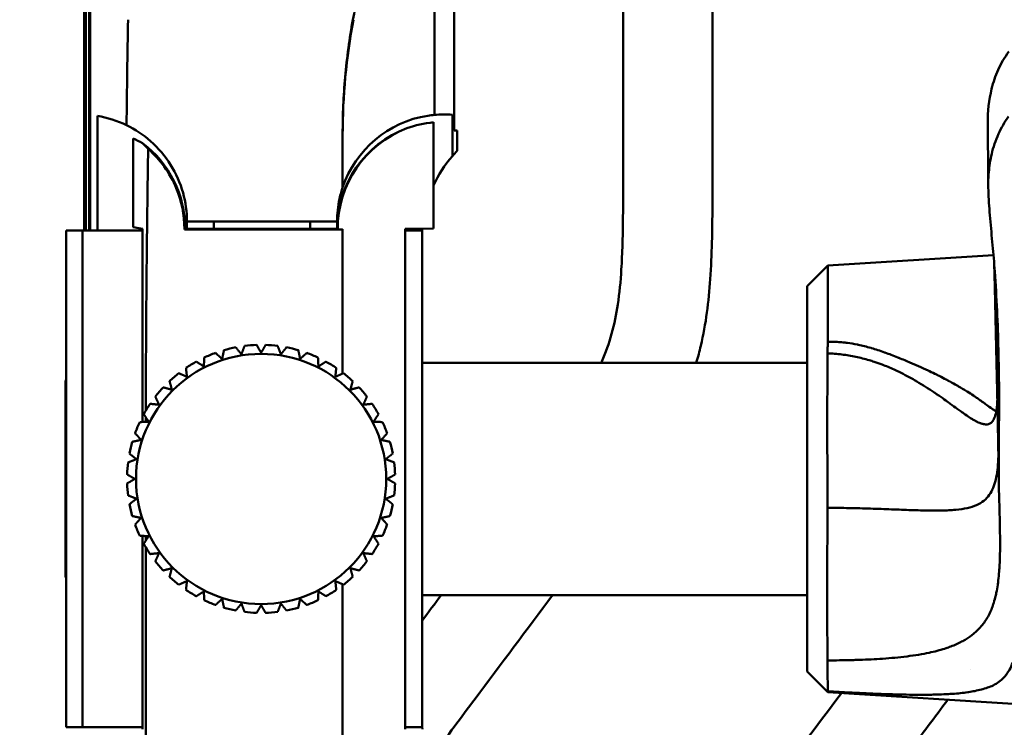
# Model space of a CAD drawing. Header units: millimetres. Extents: x 0 to 4686, y -120 to 1682.
# Tile 55 of 213: x 219 to 274, y 1053 to 1092. Entities that reach past the tile are written whole.
import ezdxf

# ---------------------------------------------------------------- set-up
doc = ezdxf.new("R2010")
doc.units = ezdxf.units.MM
doc.header["$LTSCALE"] = 2
doc.layers.add('Bemaßung (ISO)', color=7, linetype='Continuous', lineweight=25)
doc.layers.add('Sichtbar (ISO)', color=7, linetype='Continuous', lineweight=50)
doc.styles.add('Notiztext (DIN)', font='isocpeur.ttf')
doc.dimstyles.new('Standard (DIN)', dxfattribs={"dimscale": 2, "dimtxt": 3.5, "dimasz": 2.5, "dimexe": 2, "dimexo": 0.5, "dimgap": 0.5, "dimtad": 1, "dimrnd": 1e-08, "dimtxsty": 'Notiztext (DIN)', "dimcen": 0.09, "dimdle": 10, "dimclrd": 256, "dimclre": 256, "dimclrt": 256, "dimadec": 0, "dimazin": 0, "dimtfac": 1, "dimtmove": 0, "dimatfit": 3, "dimfxl": 1, "dimtolj": 1, "dimtzin": 0, "dimlwd": -1, "dimlwe": -1, "dimarcsym": 0})

# ---------------------------------------------------------------- blocks, each defined once
blk = doc.blocks.new('*D23')
at = {"layer": 'Bemaßung (ISO)', "transparency": 16777216}
for p, q in [((224.671, 1471.647), (194.507, 1471.647)), ((198.507, 1466.647), (198.507, 1006.647)), ((228.271, 1001.647), (194.507, 1001.647))]:
    blk.add_line(p, q, dxfattribs=at)
for points in [[(197.673, 1466.647), (199.34, 1466.647), (198.507, 1471.647)], [(197.673, 1006.647), (199.34, 1006.647), (198.507, 1001.647)]]:
    blk.add_solid(points, dxfattribs=at)
at = {"layer": 'Defpoints', "color": 0, "transparency": 16777216}
for p in [(225.671, 1471.647), (198.507, 1001.647), (229.271, 1001.647)]:
    blk.add_point(p, dxfattribs=at)
at = {"layer": 'Bemaßung (ISO)', "transparency": 16777216, "insert": (190.507, 1229.647), "char_height": 7, "attachment_point": 1, "rotation": 90, "style": 'Notiztext (DIN)'}
blk.add_mtext('\\A1;470', dxfattribs=at)
blk = doc.blocks.new('*D24')
at = {"layer": 'Bemaßung (ISO)', "transparency": 16777216}
for p, q in [((224.189, 1486.647), (183.911, 1486.647)), ((187.911, 1481.647), (187.911, 991.647)), ((224.189, 986.647), (183.911, 986.647))]:
    blk.add_line(p, q, dxfattribs=at)
for points in [[(187.077, 1481.647), (188.744, 1481.647), (187.911, 1486.647)], [(187.077, 991.647), (188.744, 991.647), (187.911, 986.647)]]:
    blk.add_solid(points, dxfattribs=at)
at = {"layer": 'Defpoints', "color": 0, "transparency": 16777216}
for p in [(225.189, 1486.647), (187.911, 986.647), (225.189, 986.647)]:
    blk.add_point(p, dxfattribs=at)
at = {"layer": 'Bemaßung (ISO)', "transparency": 16777216, "insert": (179.911, 1229.997), "char_height": 7, "attachment_point": 1, "rotation": 90, "style": 'Notiztext (DIN)'}
blk.add_mtext('\\A1;500', dxfattribs=at)
blk = doc.blocks.new('*D25')
at = {"layer": 'Bemaßung (ISO)', "transparency": 16777216}
for p, q in [((224.189, 1486.647), (159.599, 1486.647)), ((163.599, 987.647), (163.599, 1481.647)), ((239.171, 982.647), (159.599, 982.647))]:
    blk.add_line(p, q, dxfattribs=at)
for points in [[(162.766, 1481.647), (164.432, 1481.647), (163.599, 1486.647)], [(162.766, 987.647), (164.432, 987.647), (163.599, 982.647)]]:
    blk.add_solid(points, dxfattribs=at)
at = {"layer": 'Defpoints', "color": 0, "transparency": 16777216}
for p in [(163.599, 1486.647), (225.189, 1486.647), (240.171, 982.647)]:
    blk.add_point(p, dxfattribs=at)
at = {"layer": 'Bemaßung (ISO)', "transparency": 16777216, "insert": (155.599, 1227.647), "char_height": 7, "attachment_point": 1, "rotation": 90, "style": 'Notiztext (DIN)'}
blk.add_mtext('\\A1;504', dxfattribs=at)

msp = doc.modelspace()

# ---------------------------------------------------------------- linework, layer by layer
at = {"layer": 'Sichtbar (ISO)'}
for p, q in [((223.1112, 1392.7471), (223.1112, 1080.5471)), ((222.7713, 1236.5471), (222.7713, 1080.5471)), ((222.7713, 1236.5471), (222.7713, 1080.5471)), ((222.8586, 1236.4598), (222.8586, 1080.5471)), ((223.0587, 1236.2597), (223.0587, 1080.5471)), ((257.9212, 1083.8982), (257.9212, 1121.1369)), ((252.9212, 1116.0177), (252.9212, 1083.8982)), ((242.3619, 1087.021), (242.3619, 1103.9628)), ((243.4618, 1104.0978), (243.4618, 1086.1471)), ((223.5128, 1086.9646), (223.5128, 1080.5471)), ((243.3701, 1087.0303), (243.3701, 1084.7185)), ((242.31, 1080.6597), (242.31, 1086.6032)), ((225.5065, 1085.6911), (225.5065, 1080.7344)), ((237.2304, 1085.9579), (237.2304, 1082.9483)), ((243.632, 1086.1471), (243.4618, 1086.1471)), ((243.632, 1086.1471), (243.632, 1085.0057)), ((226.0358, 1080.6462), (225.5065, 1080.7344)), ((236.9213, 1081.0471), (228.5213, 1081.0471)), ((228.5213, 1081.0471), (228.5213, 1080.6462)), ((230.0213, 1081.0471), (230.0213, 1080.6462)), ((235.4213, 1080.6462), (235.4213, 1081.0471)), ((236.9213, 1080.6462), (236.9213, 1081.0471)), ((221.7713, 1080.5471), (222.0713, 1080.5471)), ((221.7713, 1052.7471), (221.7713, 1080.5471)), ((222.6713, 1080.5471), (222.0713, 1080.5471)), ((222.6713, 1080.5471), (226.0358, 1080.5471)), ((222.6713, 1080.5471), (222.6713, 1052.7471)), ((226.0358, 1069.8356), (226.0358, 1080.6462)), ((228.4213, 1080.6471), (228.4204, 1080.6462)), ((228.4204, 1080.6462), (231.6713, 1080.6462)), ((231.68, 1080.6471), (231.6713, 1080.6462)), ((233.6625, 1080.6471), (231.68, 1080.6471)), ((233.6625, 1080.6471), (233.6713, 1080.6462)), ((233.6713, 1080.6462), (236.9221, 1080.6462)), ((236.9213, 1080.6471), (236.9221, 1080.6462)), ((236.9542, 1080.6142), (237.2304, 1080.6166)), ((237.2304, 1080.6166), (237.2304, 1080.6101)), ((242.31, 1080.6597), (240.7206, 1080.6462)), ((240.7206, 1080.6462), (240.7206, 1052.648)), ((240.7206, 1080.5471), (240.7313, 1080.5471)), ((241.6713, 1080.5471), (240.7313, 1080.5471)), ((240.7313, 1080.5471), (240.7313, 1052.7471)), ((241.6713, 1052.7471), (241.6713, 1080.5471)), ((264.3737, 1078.5819), (273.642, 1079.1608)), ((263.2193, 1077.4274), (264.3737, 1078.5819)), ((264.3737, 1074.3183), (264.3737, 1078.5819)), ((237.2304, 1072.5426), (237.2304, 1078.3471)), ((263.2193, 1055.8668), (263.2193, 1077.4274)), ((263.2193, 1073.1471), (241.6713, 1073.1471)), ((266.2214, 1073.4163), (266.2214, 1073.4164)), ((221.7214, 1072.1471), (221.7713, 1072.197)), ((221.7214, 1061.1471), (221.7214, 1072.1471)), ((226.0358, 1052.648), (226.0358, 1063.4586)), ((226.214, 1063.1878), (226.214, 1063.4493)), ((226.214, 1054.9471), (226.214, 1062.8321)), ((221.7214, 1061.1471), (221.7713, 1061.0973)), ((237.2304, 1060.7516), (237.2304, 1054.9471)), ((263.2193, 1060.1471), (241.6713, 1060.1471)), ((272.3432, 1055.9749), (272.3426, 1055.9741)), ((263.2193, 1055.8668), (264.3737, 1054.7124)), ((226.214, 1048.0374), (226.214, 1054.9471)), ((237.2304, 1050.8446), (237.2304, 1054.9471)), ((264.3737, 1054.7124), (264.3737, 1054.7655)), ((264.3737, 1054.7124), (281.4618, 1053.6449)), ((271.3311, 1054.6198), (271.3308, 1054.6194)), ((222.0713, 1052.7471), (221.7713, 1052.7471)), ((222.6713, 1052.7471), (222.0713, 1052.7471)), ((222.6713, 1052.7471), (226.0358, 1052.7471)), ((240.7206, 1052.7471), (240.7313, 1052.7471)), ((240.7313, 1052.7471), (241.6713, 1052.7471))]:
    msp.add_line(p, q, dxfattribs=at)
msp.add_circle((232.6713, 1066.6471), 7, dxfattribs=at)
for centre, radius, start, end in [((222.5213, 1081.0471), 6, 64.09716, 80.48737), ((242.9213, 1081.0471), 6, 98.89784, 161.52634), ((242.9213, 1080.6471), 6, 110.46658, 180), ((222.4213, 1080.6471), 6, 0, 53.01855), ((248.6712, 1080.1471), 7, 139.22738, 155.3335), ((248.6712, 1080.1471), 7, 175.84351, 179.89756), ((232.6713, 1066.6471), 7.5, 91.91021, 97.08979), ((232.6713, 1066.6471), 7.5, 82.91021, 88.08979), ((232.6713, 1066.6471), 7.5, 109.91021, 115.08979), ((232.6713, 1066.6471), 7.5, 100.91021, 106.08979), ((232.6713, 1066.6471), 7.5, 73.91021, 79.08979), ((232.6713, 1066.6471), 7.5, 64.91021, 70.08979), ((232.6713, 1066.6471), 7.5, 118.91021, 124.08979), ((232.6713, 1066.6471), 7.5, 55.91021, 61.08979), ((232.6713, 1066.6471), 7.5, 127.91021, 133.08979), ((232.6713, 1066.6471), 7.5, 46.91021, 52.08979), ((232.6713, 1066.6471), 7.5, 136.91021, 142.08979), ((232.6713, 1066.6471), 7.5, 37.91021, 43.08979), ((232.6713, 1066.6471), 7.5, 145.91021, 151.08979), ((232.6713, 1066.6471), 7.5, 28.91021, 34.08979), ((232.6713, 1066.6471), 7.5, 154.91021, 160.08979), ((232.6713, 1066.6471), 7.5, 19.91021, 25.08979), ((232.6713, 1066.6471), 7.5, 163.91021, 169.08979), ((232.6713, 1066.6471), 7.5, 10.91021, 16.08979), ((232.6713, 1066.6471), 7.5, 172.91021, 178.08979), ((232.6713, 1066.6471), 7.5, 1.91021, 7.08979), ((232.6713, 1066.6471), 7.5, 181.91021, 187.08979), ((232.6713, 1066.6471), 7.5, 352.91021, 358.08979), ((232.6713, 1066.6471), 7.5, 190.91021, 196.08979), ((232.6713, 1066.6471), 7.5, 343.91021, 349.08979), ((232.6713, 1066.6471), 7.5, 199.91021, 205.08979), ((232.6713, 1066.6471), 7.5, 334.91021, 340.08979), ((232.6713, 1066.6471), 7.5, 208.91021, 214.08979), ((232.6713, 1066.6471), 7.5, 325.91021, 331.08979), ((232.6713, 1066.6471), 7.5, 217.91021, 223.08979), ((232.6713, 1066.6471), 7.5, 316.91021, 322.08979), ((232.6713, 1066.6471), 7.5, 226.91021, 232.08979), ((232.6713, 1066.6471), 7.5, 307.91021, 313.08979), ((232.6713, 1066.6471), 7.5, 235.91021, 241.08979), ((232.6713, 1066.6471), 7.5, 298.91021, 304.08979), ((232.6713, 1066.6471), 7.5, 244.91021, 250.08979), ((232.6713, 1066.6471), 7.5, 289.91021, 295.08979), ((232.6713, 1066.6471), 7.5, 253.91021, 259.08979), ((232.6713, 1066.6471), 7.5, 280.91021, 286.08979), ((232.6713, 1066.6471), 7.5, 262.91021, 268.08979), ((232.6713, 1066.6471), 7.5, 271.91021, 277.08979), ((248.6712, 1053.1471), 7, 180.10244, 184.15649)]:
    msp.add_arc(centre, radius, start, end, dxfattribs=at)
for centre, major_axis, ratio, start_param, end_param in [((226.9359, 1068.1303), (0.0362, 57.6463), 0.0330233, 1.1372695, 1.2475183), ((272.2304, 1084.628), (24.7381, -25.6687), 0.9645752, 3.7413875, 3.9274185), ((242.9213, 1081.0471), (4.2426, 4.2426), 0.9999998, 0.8787652, 0.9405473), ((242.9211, 1081.0646), (5.9909, 0.0654), 0.9985358, 1.4848822, 1.6533719), ((242.9724, 1080.6471), (6.0183, 0), 0.9999639, 1.9359585, 3.1470582), ((242.8704, 1080.6471), (5.9826, 0), 0.9999639, 1.6646084, 1.9200288), ((223.3459, 1080.6471), (5.553, 0), 0.9860383, 1.0661854, 1.1711542), ((221.2907, 1080.6471), (6.7893, 0), 0.9860383, 0.7298391, 0.7979974), ((248.6714, 1080.1471), (-7.0003, 0), 0.9999629, 5.5160429, 5.5715688), ((237.2317, 1071.1428), (0.0001, -61.4098), 0.0000201, 4.5576056, 4.5948036), ((229.1017, 1068.7074), (0.064, 58.0001), 0.0497745, 1.4038743, 1.5404772), ((229.1017, 1068.7074), (0.064, 58.0001), 0.0497745, 1.5468092, 1.5512346)]:
    msp.add_ellipse(centre, major_axis=major_axis, ratio=ratio, start_param=start_param, end_param=end_param, dxfattribs=at)
for points, knots in [([(247.4902, 1111.108), (244.9569, 1108.529), (242.8564, 1105.5966), (239.6166, 1099.3043), (238.4487, 1095.9052), (237.8047, 1092.3468)], [-2.2977876, -2.2977876, -2.2977876, -2.2977876, -1.144707, -1.144707, -0.0000029, -0.0000029, -0.0000029, -0.0000029]), ([(237.2304, 1085.9579), (237.2304, 1087.0263), (237.2784, 1088.0878), (237.4687, 1090.2209), (237.6137, 1091.291), (237.8047, 1092.3468)], [-0.6699583, -0.6699583, -0.6699583, -0.6699583, -0.33965772, -0.33965772, -0.00000414, -0.00000414, -0.00000414, -0.00000414]), ([(273.3212, 1086.5642), (273.3204, 1087.2025), (273.3812, 1087.8483), (273.6273, 1088.8385), (273.7472, 1089.1931), (274.0625, 1089.89), (274.2573, 1090.2294), (274.4944, 1090.5597)], [-0.63753395, -0.63753395, -0.63753395, -0.63753395, -0.33884683, -0.33884683, -0.1697119, -0.1697119, -0.00005897, -0.00005897, -0.00005897, -0.00005897]), ([(273.5403, 1084.8333), (273.6295, 1085.2098), (273.7537, 1085.5845), (274.072, 1086.2866), (274.2583, 1086.6135), (274.4838, 1086.9291)], [-0.34067558, -0.34067558, -0.34067558, -0.34067558, -0.1625616, -0.1625616, -0.00000269, -0.00000269, -0.00000269, -0.00000269]), ([(228.5213, 1081.0471), (228.5213, 1081.593), (228.4468, 1082.1336), (228.1469, 1083.2119), (227.9128, 1083.7419), (227.3009, 1084.7201), (226.9241, 1085.1642), (226.0847, 1085.9044), (225.6319, 1086.2066), (225.1423, 1086.4443)], [0.00000164, 0.00000164, 0.00000164, 0.00000164, 0.1675276, 0.1675276, 0.34674977, 0.34674977, 0.5274599, 0.5274599, 0.69573385, 0.69573385, 0.69573385, 0.69573385]), ([(273.3483, 1083.0825), (273.3482, 1083.6163), (273.3441, 1084.1568), (273.3319, 1085.281), (273.322, 1085.8784), (273.3211, 1086.5643)], [0, 0, 0, 0, 0.2352155, 0.2352155, 0.4728011, 0.4728011, 0.4728011, 0.4728011]), ([(226.2655, 1078.3471), (226.2763, 1079.4886), (226.2888, 1080.6241), (226.3172, 1082.8799), (226.3331, 1083.9999), (226.3506, 1085.1107)], [0.00000195, 0.00000195, 0.00000195, 0.00000195, 0.34802758, 0.34802758, 0.69605336, 0.69605336, 0.69605336, 0.69605336]), ([(228.3794, 1080.6054), (228.3794, 1080.616), (228.3794, 1080.6265), (228.3793, 1081.4234), (228.2235, 1082.1963), (227.7481, 1083.3434), (227.5206, 1083.7498), (226.9875, 1084.486), (226.6862, 1084.8166), (226.3506, 1085.1107)], [0.000001, 0.000001, 0.000001, 0.000001, 0.00324794, 0.00324794, 0.24421276, 0.24421276, 0.38852886, 0.38852886, 0.52735837, 0.52735837, 0.52735837, 0.52735837]), ([(273.3587, 1082.6373), (273.341, 1083.0279), (273.345, 1083.4185), (273.4075, 1084.1505), (273.4597, 1084.4935), (273.5403, 1084.8333)], [0.000001, 0.000001, 0.000001, 0.000001, 0.18157915, 0.18157915, 0.34227448, 0.34227448, 0.34227448, 0.34227448]), ([(251.6965, 1073.1471), (251.7057, 1073.168), (251.7149, 1073.189), (251.724, 1073.21), (251.943, 1073.7136), (252.1309, 1074.2311), (252.279, 1074.7595), (252.4311, 1075.3019), (252.5413, 1075.8558), (252.6245, 1076.4132), (252.721, 1077.0593), (252.7813, 1077.7101), (252.8217, 1078.362), (252.8511, 1078.8343), (252.87, 1079.3073), (252.8839, 1079.7803), (252.924, 1081.1525), (252.9212, 1082.5255), (252.9212, 1083.8982)], [0.76947064, 0.76947064, 0.76947064, 0.76947064, 0.77092146, 0.77092146, 0.77092146, 0.80573587, 0.80573587, 0.80573587, 0.84147135, 0.84147135, 0.84147135, 0.88290212, 0.88290212, 0.88290212, 0.91292102, 0.91292102, 0.91292102, 1, 1, 1, 1]), ([(257.9212, 1083.8982), (257.9212, 1082.563), (257.9241, 1081.2273), (257.89, 1079.8928), (257.8725, 1079.2057), (257.8452, 1078.519), (257.7978, 1077.833), (257.7111, 1076.5777), (257.557, 1075.3251), (257.2685, 1074.1002), (257.1932, 1073.7803), (257.1087, 1073.4623), (257.0149, 1073.1471)], [0, 0, 0, 0, 0.07507075, 0.07507075, 0.07507075, 0.11371859, 0.11371859, 0.11371859, 0.18445133, 0.18445133, 0.18445133, 0.20292329, 0.20292329, 0.20292329, 0.20292329]), ([(237.2304, 1082.9483), (237.2012, 1082.8609), (237.174, 1082.7728), (237.1489, 1082.6841), (237.1153, 1082.5658), (237.0854, 1082.4465), (237.0592, 1082.3264), (237.0134, 1082.1163), (236.9789, 1081.9039), (236.9558, 1081.6903), (236.9328, 1081.4767), (236.9213, 1081.2619), (236.9213, 1081.0471)], [0, 0, 0, 0, 0.1427704, 0.1427704, 0.1427704, 0.3333333, 0.3333333, 0.3333333, 0.6666667, 0.6666667, 0.6666667, 1, 1, 1, 1]), ([(273.5906, 1079.7287), (273.5446, 1080.2245), (273.4958, 1080.7268), (273.4142, 1081.6951), (273.3802, 1082.1644), (273.3587, 1082.6373)], [-0.45486211, -0.45486211, -0.45486211, -0.45486211, -0.21982844, -0.21982844, -0.000001, -0.000001, -0.000001, -0.000001]), ([(228.4204, 1080.6462), (228.4158, 1080.6417), (228.4113, 1080.6372), (228.4067, 1080.6326), (228.4022, 1080.6281), (228.3976, 1080.6235), (228.3931, 1080.619), (228.3885, 1080.6144), (228.3839, 1080.6099), (228.3794, 1080.6054)], [0, 0, 0, 0, 0.3333333, 0.3333333, 0.3333333, 0.6666667, 0.6666667, 0.6666667, 1, 1, 1, 1]), ([(228.3794, 1080.6054), (229.8593, 1080.6063), (231.3398, 1080.6071), (234.29, 1080.6087), (235.7602, 1080.6095), (237.2304, 1080.6101)], [0.00000127, 0.00000127, 0.00000127, 0.00000127, 0.44506671, 0.44506671, 0.88678923, 0.88678923, 0.88678923, 0.88678923]), ([(236.9542, 1080.6142), (236.9507, 1080.6178), (236.9471, 1080.6213), (236.9435, 1080.6249), (236.9399, 1080.6284), (236.9364, 1080.632), (236.9328, 1080.6356), (236.9292, 1080.6391), (236.9257, 1080.6427), (236.9221, 1080.6462)], [0, 0, 0, 0, 0.3333333, 0.3333333, 0.3333333, 0.6666667, 0.6666667, 0.6666667, 1, 1, 1, 1]), ([(273.7139, 1078.2575), (273.6965, 1078.5072), (273.6765, 1078.7576), (273.6347, 1079.248), (273.6129, 1079.4879), (273.5906, 1079.7287)], [-0.22931537, -0.22931537, -0.22931537, -0.22931537, -0.11232059, -0.11232059, -0.000001, -0.000001, -0.000001, -0.000001]), ([(273.8072, 1073.1346), (273.7782, 1074.6271), (273.7473, 1076.1451), (273.6988, 1078.0067), (273.6889, 1078.3673), (273.6784, 1078.7278)], [0.00000715, 0.00000715, 0.00000715, 0.00000715, 0.69597247, 0.69597247, 0.86335408, 0.86335408, 0.86335408, 0.86335408]), ([(273.9463, 1069.4836), (273.9616, 1070.9466), (273.9545, 1072.4097), (273.8817, 1075.334), (273.8159, 1076.7956), (273.7139, 1078.2575)], [-1.3653832, -1.3653832, -1.3653832, -1.3653832, -0.682692, -0.682692, -0.0000014, -0.0000014, -0.0000014, -0.0000014]), ([(264.3818, 1074.3185), (264.3705, 1074.2132), (264.3673, 1074.1064), (264.361, 1073.8923), (264.3577, 1073.7847), (264.3545, 1073.6759)], [0.000380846, 0.000380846, 0.000380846, 0.000380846, 0.040788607, 0.040788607, 0.080519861, 0.080519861, 0.080519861, 0.080519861]), ([(271.1576, 1072.1224), (271.1059, 1072.1503), (271.0533, 1072.1784), (270.9996, 1072.2069), (270.8743, 1072.2732), (270.7433, 1072.3409), (270.6065, 1072.4098), (270.5266, 1072.4501), (270.4446, 1072.4908), (270.3603, 1072.5321), (270.2288, 1072.5964), (270.0917, 1072.662), (269.9473, 1072.7294), (269.8647, 1072.768), (269.7797, 1072.8073), (269.6925, 1072.8469), (269.5298, 1072.921), (269.3596, 1072.9967), (269.183, 1073.0734), (269.1235, 1073.0991), (269.0634, 1073.125), (269.0028, 1073.1509), (268.7867, 1073.2431), (268.5644, 1073.3353), (268.3468, 1073.4227), (268.3293, 1073.4296), (268.3119, 1073.4366), (268.2946, 1073.4435), (268.0456, 1073.5429), (267.8027, 1073.6358), (267.5672, 1073.7199), (267.5564, 1073.7238), (267.5457, 1073.7276), (267.5349, 1073.7314), (267.2856, 1073.8199), (267.0445, 1073.8985), (266.814, 1073.9661), (266.8023, 1073.9696), (266.7906, 1073.973), (266.779, 1073.9764), (266.5379, 1074.0463), (266.3086, 1074.1041), (266.0903, 1074.151), (266.0712, 1074.1551), (266.0523, 1074.1591), (266.0334, 1074.163), (265.8359, 1074.2042), (265.6475, 1074.2363), (265.4674, 1074.2605), (265.3842, 1074.2717), (265.3028, 1074.2812), (265.2228, 1074.2891), (265.1133, 1074.3), (265.0066, 1074.308), (264.9021, 1074.3136), (264.7212, 1074.3231), (264.5467, 1074.3252), (264.3818, 1074.3185)], [0.70721862, 0.70721862, 0.70721862, 0.70721862, 0.71564196, 0.71564196, 0.71564196, 0.73529412, 0.73529412, 0.73529412, 0.7467869, 0.7467869, 0.7467869, 0.76470588, 0.76470588, 0.76470588, 0.77496563, 0.77496563, 0.77496563, 0.79411765, 0.79411765, 0.79411765, 0.80055953, 0.80055953, 0.80055953, 0.82352941, 0.82352941, 0.82352941, 0.8253687, 0.8253687, 0.8253687, 0.85173466, 0.85173466, 0.85173466, 0.85294118, 0.85294118, 0.85294118, 0.88093216, 0.88093216, 0.88093216, 0.88235294, 0.88235294, 0.88235294, 0.91176471, 0.91176471, 0.91176471, 0.9143319, 0.9143319, 0.9143319, 0.94117647, 0.94117647, 0.94117647, 0.95358564, 0.95358564, 0.95358564, 0.97058824, 0.97058824, 0.97058824, 1, 1, 1, 1]), ([(264.3566, 1065.0328), (264.3486, 1066.5445), (264.3449, 1068.0848), (264.3445, 1071.0445), (264.348, 1072.4406), (264.3545, 1073.6759)], [-0.91533568, -0.91533568, -0.91533568, -0.91533568, -0.45754236, -0.45754236, -0.00000214, -0.00000214, -0.00000214, -0.00000214]), ([(264.3545, 1073.6759), (264.6227, 1073.6669), (264.8905, 1073.6448), (265.1548, 1073.6117), (265.2882, 1073.595), (265.4207, 1073.5756), (265.5522, 1073.5534), (265.6812, 1073.5317), (265.8092, 1073.5074), (265.9361, 1073.4807), (266.1922, 1073.4269), (266.4437, 1073.3633), (266.689, 1073.2908), (266.7825, 1073.2632), (266.8752, 1073.2343), (266.9668, 1073.2043), (267.1157, 1073.1555), (267.262, 1073.1037), (267.4056, 1073.0494), (267.6374, 1072.9618), (267.8619, 1072.8678), (268.0787, 1072.7694)], [0, 0, 0, 0, 0.03691546, 0.03691546, 0.03691546, 0.05554212, 0.05554212, 0.05554212, 0.07383093, 0.07383093, 0.07383093, 0.1107464, 0.1107464, 0.1107464, 0.1248122, 0.1248122, 0.1248122, 0.14766187, 0.14766187, 0.14766187, 0.18457734, 0.18457734, 0.18457734, 0.18457734]), ([(268.0787, 1072.7694), (268.1315, 1072.7454), (268.184, 1072.7212), (268.2359, 1072.6967), (268.397, 1072.6208), (268.5537, 1072.5427), (268.7064, 1072.4629), (268.9082, 1072.3573), (269.103, 1072.2489), (269.2913, 1072.1391), (269.3094, 1072.1286), (269.3273, 1072.118), (269.3453, 1072.1075), (269.5144, 1072.008), (269.6783, 1071.9075), (269.8362, 1071.8076), (269.9982, 1071.705), (270.154, 1071.6028), (270.304, 1071.5018), (270.3157, 1071.494), (270.3273, 1071.4861), (270.3389, 1071.4783), (270.4997, 1071.3696), (270.6539, 1071.2623), (270.8017, 1071.1577), (270.9145, 1071.0778), (271.0235, 1070.9995), (271.1292, 1070.9231), (271.1621, 1070.8993), (271.1947, 1070.8757), (271.2269, 1070.8523), (271.3627, 1070.7537), (271.4928, 1070.6587), (271.6174, 1070.5683), (271.6914, 1070.5147), (271.7634, 1070.4627), (271.8336, 1070.4127), (271.8816, 1070.3784), (271.9288, 1070.345), (271.9751, 1070.3126), (272.0888, 1070.233), (272.1971, 1070.1594), (272.3002, 1070.0929), (272.3429, 1070.0654), (272.3847, 1070.039), (272.4255, 1070.0139), (272.4833, 1069.9785), (272.5393, 1069.9456), (272.5933, 1069.9155), (272.6856, 1069.8642), (272.7723, 1069.821), (272.8539, 1069.7867), (272.8728, 1069.7788), (272.8913, 1069.7714), (272.9097, 1069.7644), (272.9705, 1069.7413), (273.0282, 1069.7238), (273.0828, 1069.7122), (273.1538, 1069.6972), (273.2195, 1069.6924), (273.28, 1069.6983), (273.2827, 1069.6986), (273.2853, 1069.6988), (273.2879, 1069.6991), (273.3453, 1069.7057), (273.398, 1069.7219), (273.446, 1069.7481), (273.4889, 1069.7715), (273.5281, 1069.8028), (273.5637, 1069.8423), (273.5698, 1069.8491), (273.5758, 1069.8561), (273.5816, 1069.8633), (273.6219, 1069.9128), (273.6573, 1069.9736), (273.6881, 1070.0452), (273.7085, 1070.0928), (273.727, 1070.1452), (273.7436, 1070.2021), (273.7519, 1070.2308), (273.7598, 1070.2607), (273.7672, 1070.2917), (273.7893, 1070.3841), (273.8071, 1070.4866), (273.8213, 1070.5984), (273.8279, 1070.6512), (273.8338, 1070.7061), (273.8388, 1070.763), (273.8444, 1070.8265), (273.8491, 1070.8925), (273.8528, 1070.9608), (273.8545, 1070.9923), (273.856, 1071.0242), (273.8573, 1071.0566)], [0.18457734, 0.18457734, 0.18457734, 0.18457734, 0.19358188, 0.19358188, 0.19358188, 0.22149282, 0.22149282, 0.22149282, 0.25840829, 0.25840829, 0.25840829, 0.26194468, 0.26194468, 0.26194468, 0.29532376, 0.29532376, 0.29532376, 0.32957842, 0.32957842, 0.32957842, 0.33223923, 0.33223923, 0.33223923, 0.3691547, 0.3691547, 0.3691547, 0.39730336, 0.39730336, 0.39730336, 0.40607017, 0.40607017, 0.40607017, 0.44298564, 0.44298564, 0.44298564, 0.46488897, 0.46488897, 0.46488897, 0.47990111, 0.47990111, 0.47990111, 0.51681658, 0.51681658, 0.51681658, 0.53210565, 0.53210565, 0.53210565, 0.55373205, 0.55373205, 0.55373205, 0.59064753, 0.59064753, 0.59064753, 0.59918967, 0.59918967, 0.59918967, 0.627563, 0.627563, 0.627563, 0.66447847, 0.66447847, 0.66447847, 0.66608378, 0.66608378, 0.66608378, 0.70139394, 0.70139394, 0.70139394, 0.7329255, 0.7329255, 0.7329255, 0.73830941, 0.73830941, 0.73830941, 0.77522488, 0.77522488, 0.77522488, 0.79975416, 0.79975416, 0.79975416, 0.81214035, 0.81214035, 0.81214035, 0.84905582, 0.84905582, 0.84905582, 0.86650023, 0.86650023, 0.86650023, 0.88597129, 0.88597129, 0.88597129, 0.89492737, 0.89492737, 0.89492737, 0.89492737]), ([(273.7932, 1070.4153), (273.7346, 1070.4545), (273.6747, 1070.4954), (273.6139, 1070.5376), (273.5976, 1070.5489), (273.5813, 1070.5603), (273.5649, 1070.5718), (273.4602, 1070.645), (273.3535, 1070.7215), (273.2477, 1070.7974), (273.215, 1070.8209), (273.1824, 1070.8443), (273.1499, 1070.8677), (273.0606, 1070.9317), (272.9719, 1070.9951), (272.8833, 1071.0577), (272.8188, 1071.1032), (272.7543, 1071.1483), (272.6891, 1071.1931), (272.6321, 1071.2324), (272.5747, 1071.2715), (272.5162, 1071.3106), (272.4064, 1071.3842), (272.2932, 1071.4578), (272.1742, 1071.5326), (272.1575, 1071.5431), (272.1406, 1071.5536), (272.1237, 1071.5642), (271.9861, 1071.6498), (271.8404, 1071.7371), (271.6842, 1071.8276), (271.6581, 1071.8428), (271.6316, 1071.8581), (271.6048, 1071.8734), (271.4718, 1071.9497), (271.3313, 1072.0283), (271.1821, 1072.1091), (271.1739, 1072.1135), (271.1658, 1072.118), (271.1576, 1072.1224)], [0.51452738, 0.51452738, 0.51452738, 0.51452738, 0.52941176, 0.52941176, 0.52941176, 0.53339316, 0.53339316, 0.53339316, 0.55882353, 0.55882353, 0.55882353, 0.56668175, 0.56668175, 0.56668175, 0.58823529, 0.58823529, 0.58823529, 0.60392183, 0.60392183, 0.60392183, 0.61764706, 0.61764706, 0.61764706, 0.64343379, 0.64343379, 0.64343379, 0.64705882, 0.64705882, 0.64705882, 0.67647059, 0.67647059, 0.67647059, 0.68139758, 0.68139758, 0.68139758, 0.70588235, 0.70588235, 0.70588235, 0.70721862, 0.70721862, 0.70721862, 0.70721862]), ([(273.9463, 1069.4836), (273.9409, 1068.9348), (273.9349, 1068.2892), (273.933, 1067.5625), (273.9328, 1067.4147), (273.9334, 1067.0554), (273.9344, 1066.8225), (273.9392, 1066.3804), (273.943, 1066.1588), (273.9491, 1065.9372)], [-0.55960739, -0.55960739, -0.55960739, -0.55960739, -0.27819794, -0.27819794, -0.20633783, -0.20633783, -0.1034531, -0.1034531, -0.00000158, -0.00000158, -0.00000158, -0.00000158]), ([(273.9163, 1067.9529), (273.9146, 1067.8889), (273.9052, 1067.6107), (273.8707, 1067.1468), (273.7803, 1066.606), (273.6341, 1066.1361), (273.4176, 1065.7378), (273.1176, 1065.4173), (272.7174, 1065.1738), (272.198, 1065.0051), (271.546, 1064.9068), (270.752, 1064.8688), (269.8274, 1064.8763), (268.7837, 1064.9113), (267.6571, 1064.9557), (266.4742, 1064.9971), (265.3694, 1065.0201), (264.66, 1065.0316), (264.3566, 1065.0328)], [0.1019264, 0.1019264, 0.1019264, 0.1019264, 0.11942328, 0.17913494, 0.23884659, 0.29855824, 0.35826989, 0.41798154, 0.47769319, 0.53740484, 0.5971165, 0.65682815, 0.7165398, 0.77625145, 0.8359631, 0.89567475, 0.9553864, 0.99999587, 0.99999587, 0.99999587, 0.99999587]), ([(273.9491, 1065.9372), (273.9579, 1065.6203), (273.9668, 1065.3097), (273.975, 1065.0063), (273.9755, 1064.9873), (273.976, 1064.9684), (273.9765, 1064.9496), (273.9841, 1064.6658), (273.9911, 1064.3883), (273.9966, 1064.1167), (273.9973, 1064.0814), (273.998, 1064.0462), (273.9987, 1064.0111), (274.0035, 1063.7581), (274.0069, 1063.5102), (274.0082, 1063.2674), (274.0085, 1063.2175), (274.0087, 1063.1679), (274.0087, 1063.1185), (274.0091, 1062.8938), (274.0075, 1062.6737), (274.0031, 1062.4582), (274.0019, 1062.3961), (274.0004, 1062.3343), (273.9987, 1062.273), (273.993, 1062.0747), (273.9848, 1061.8804), (273.9733, 1061.69), (273.9689, 1061.6168), (273.964, 1061.5443), (273.9585, 1061.4723), (273.9454, 1061.2988), (273.9292, 1061.1288), (273.9092, 1060.9621), (273.8993, 1060.8793), (273.8884, 1060.7973), (273.8766, 1060.7162), (273.8546, 1060.5662), (273.829, 1060.419), (273.7992, 1060.2748), (273.7805, 1060.184), (273.76, 1060.0944), (273.7376, 1060.0059), (273.7053, 1059.8781), (273.669, 1059.7528), (273.6281, 1059.63), (273.5956, 1059.5324), (273.5601, 1059.4364), (273.5212, 1059.3422), (273.4774, 1059.2359), (273.4294, 1059.1318), (273.3765, 1059.0299), (273.3235, 1058.9279), (273.2656, 1058.8281), (273.2022, 1058.7307), (273.1459, 1058.6444), (273.0853, 1058.5599), (273.0197, 1058.4773)], [0, 0, 0, 0, 0.0769231, 0.0769231, 0.0769231, 0.08172194, 0.08172194, 0.08172194, 0.1538462, 0.1538462, 0.1538462, 0.16321614, 0.16321614, 0.16321614, 0.23076929, 0.23076929, 0.23076929, 0.2446338, 0.2446338, 0.2446338, 0.30769239, 0.30769239, 0.30769239, 0.32587038, 0.32587038, 0.32587038, 0.38461549, 0.38461549, 0.38461549, 0.40718158, 0.40718158, 0.40718158, 0.46153858, 0.46153858, 0.46153858, 0.48852607, 0.48852607, 0.48852607, 0.53846168, 0.53846168, 0.53846168, 0.56992042, 0.56992042, 0.56992042, 0.61538478, 0.61538478, 0.61538478, 0.65154642, 0.65154642, 0.65154642, 0.69230787, 0.69230787, 0.69230787, 0.73309002, 0.73309002, 0.73309002, 0.76923097, 0.76923097, 0.76923097, 0.76923097]), ([(273.6173, 1055.0921), (273.7404, 1055.1485), (273.8498, 1055.2141), (274.0468, 1055.3598), (274.1356, 1055.4407), (274.2684, 1055.5842), (274.3179, 1055.6444), (274.4258, 1055.7902), (274.4821, 1055.8781), (274.6023, 1056.0913), (274.6628, 1056.2203), (274.7884, 1056.5336), (274.849, 1056.7246), (274.9691, 1057.1873), (275.0225, 1057.4692), (275.1214, 1058.1578), (275.1591, 1058.5786), (275.1977, 1059.2454), (275.2076, 1059.4737), (275.2417, 1060.5304), (275.2406, 1061.404), (275.2325, 1062.6075), (275.2305, 1062.8476), (275.2266, 1063.2739), (275.2249, 1063.4571), (275.2204, 1063.9222), (275.2176, 1064.2013), (275.2121, 1064.7696), (275.2093, 1065.0595), (275.2066, 1065.3386)], [0.0000169, 0.0000169, 0.0000169, 0.0000169, 0.0959081, 0.0959081, 0.1915565, 0.1915565, 0.2555709, 0.2555709, 0.3406611, 0.3406611, 0.4541129, 0.4541129, 0.6060244, 0.6060244, 0.8088122, 0.8088122, 1.0785049, 1.0785049, 1.2132685, 1.2132685, 1.6869092, 1.6869092, 1.8038309, 1.8038309, 1.8915601, 1.8915601, 2.0222193, 2.0222193, 2.1516866, 2.1516866, 2.1516866, 2.1516866]), ([(264.3545, 1056.4913), (264.3526, 1056.7225), (264.3505, 1056.9746), (264.3472, 1057.517), (264.3459, 1057.8077), (264.3432, 1058.7335), (264.3422, 1059.4154), (264.3419, 1060.8894), (264.3426, 1061.672), (264.3466, 1063.3143), (264.3511, 1064.1678), (264.3566, 1065.0328)], [-1.0546655, -1.0546655, -1.0546655, -1.0546655, -0.9230386, -0.9230386, -0.7910244, -0.7910244, -0.5258983, -0.5258983, -0.262161, -0.262161, -0.000012, -0.000012, -0.000012, -0.000012]), ([(248.976, 1060.1471), (247.5335, 1058.2099), (246.0849, 1056.2771), (244.6405, 1054.3413), (243.8625, 1053.2986), (243.0858, 1052.2551), (242.31, 1051.2108)], [0.4905002, 0.4905002, 0.4905002, 0.4905002, 0.62610366, 0.62610366, 0.62610366, 0.69914119, 0.69914119, 0.69914119, 0.69914119]), ([(273.0197, 1058.4773), (272.9371, 1058.3735), (272.8466, 1058.2728), (272.747, 1058.1755), (272.678, 1058.1081), (272.6046, 1058.0423), (272.5264, 1057.9783), (272.4011, 1057.8756), (272.2633, 1057.7774), (272.1114, 1057.6842), (272.0317, 1057.6353), (271.948, 1057.5877), (271.8603, 1057.5416), (271.6755, 1057.4445), (271.4725, 1057.3536), (271.2508, 1057.2698), (271.1669, 1057.238), (271.0803, 1057.2073), (270.9912, 1057.1775)], [0.76923097, 0.76923097, 0.76923097, 0.76923097, 0.81468742, 0.81468742, 0.81468742, 0.84615406, 0.84615406, 0.84615406, 0.89660367, 0.89660367, 0.89660367, 0.92307716, 0.92307716, 0.92307716, 0.9788797, 0.9788797, 0.9788797, 1, 1, 1, 1]), ([(270.9912, 1057.1775), (270.7434, 1057.0948), (270.4647, 1057.0157), (270.1386, 1056.9434), (270.1069, 1056.9364), (270.0748, 1056.9294), (270.0422, 1056.9226), (269.674, 1056.8449), (269.2462, 1056.7748), (268.8041, 1056.7183), (268.7995, 1056.7177), (268.7949, 1056.7171), (268.7902, 1056.7165), (268.3525, 1056.661), (267.9011, 1056.6197), (267.4388, 1056.5876), (267.3847, 1056.5839), (267.3306, 1056.5803), (267.2762, 1056.5768), (266.8605, 1056.5502), (266.4341, 1056.5308), (265.9808, 1056.5171), (265.8811, 1056.5141), (265.7801, 1056.5114), (265.6779, 1056.5089), (265.2547, 1056.4986), (264.811, 1056.4928), (264.3545, 1056.4913)], [0.00000008, 0.00000008, 0.00000008, 0.00000008, 0.18228716, 0.18228716, 0.18228716, 0.2, 0.2, 0.2, 0.4, 0.4, 0.4, 0.40209004, 0.40209004, 0.40209004, 0.6, 0.6, 0.6, 0.62312617, 0.62312617, 0.62312617, 0.8, 0.8, 0.8, 0.8389004, 0.8389004, 0.8389004, 0.99999559, 0.99999559, 0.99999559, 0.99999559]), ([(264.3545, 1056.4913), (264.3586, 1056.0139), (264.3622, 1055.6257), (264.3686, 1055.0443), (264.3714, 1054.8534), (264.3737, 1054.7655)], [0.00000703, 0.00000703, 0.00000703, 0.00000703, 0.27184119, 0.27184119, 0.54362931, 0.54362931, 0.54362931, 0.54362931]), ([(264.3737, 1054.7655), (264.806, 1054.7396), (265.2117, 1054.7164), (265.5904, 1054.6963), (265.9692, 1054.6761), (266.3208, 1054.659), (266.65, 1054.6443), (266.8181, 1054.6367), (266.9803, 1054.6299), (267.1373, 1054.6236), (267.2878, 1054.6176), (267.4335, 1054.6121), (267.5749, 1054.6071), (267.8638, 1054.5969), (268.1349, 1054.5889), (268.391, 1054.5828), (268.6471, 1054.5768), (268.8882, 1054.5727), (269.1165, 1054.5703), (269.3449, 1054.5679), (269.5604, 1054.5673), (269.7647, 1054.5683), (269.8435, 1054.5687), (269.9207, 1054.5693), (269.9962, 1054.5702), (270.1163, 1054.5716), (270.2324, 1054.5735), (270.3447, 1054.5761), (270.5276, 1054.5802), (270.7007, 1054.586), (270.8662, 1054.5933), (270.9868, 1054.5987), (271.1034, 1054.6049), (271.2169, 1054.6121), (271.2592, 1054.6148), (271.3011, 1054.6176), (271.3426, 1054.6206), (271.4953, 1054.6315), (271.6427, 1054.6443), (271.7858, 1054.6594), (271.9289, 1054.6744), (272.0676, 1054.6917), (272.2027, 1054.7115), (272.2155, 1054.7134), (272.2284, 1054.7153), (272.2412, 1054.7172), (272.3627, 1054.7356), (272.4812, 1054.7562), (272.5963, 1054.779), (272.7235, 1054.8043), (272.8466, 1054.8324), (272.9651, 1054.8637), (273.0836, 1054.895), (273.1975, 1054.9295), (273.3061, 1054.9675), (273.4147, 1055.0055), (273.5181, 1055.047), (273.6173, 1055.0921)], [0.00003491, 0.00003491, 0.00003491, 0.00003491, 0.06666667, 0.06666667, 0.06666667, 0.13333333, 0.13333333, 0.13333333, 0.16737005, 0.16737005, 0.16737005, 0.2, 0.2, 0.2, 0.26666667, 0.26666667, 0.26666667, 0.33333333, 0.33333333, 0.33333333, 0.4, 0.4, 0.4, 0.42574181, 0.42574181, 0.42574181, 0.46666667, 0.46666667, 0.46666667, 0.53333333, 0.53333333, 0.53333333, 0.58188742, 0.58188742, 0.58188742, 0.6, 0.6, 0.6, 0.66666667, 0.66666667, 0.66666667, 0.73333333, 0.73333333, 0.73333333, 0.73969032, 0.73969032, 0.73969032, 0.8, 0.8, 0.8, 0.86666667, 0.86666667, 0.86666667, 0.93333333, 0.93333333, 0.93333333, 1, 1, 1, 1]), ([(253.6712, 1024.7478), (253.6712, 1026.2585), (253.6688, 1027.7694), (253.7044, 1029.2796), (253.7224, 1030.0437), (253.7501, 1030.8076), (253.7941, 1031.5708), (253.8497, 1032.5355), (253.9314, 1033.4988), (254.0567, 1034.457), (254.1518, 1035.1831), (254.2719, 1035.9062), (254.425, 1036.6224), (254.5259, 1037.0946), (254.6411, 1037.5639), (254.7724, 1038.0287), (254.9554, 1038.6765), (255.1697, 1039.3157), (255.414, 1039.9431), (255.7544, 1040.8176), (256.153, 1041.6694), (256.5953, 1042.4975), (257.0328, 1043.3165), (257.513, 1044.1124), (258.0185, 1044.8918), (258.3096, 1045.3405), (258.609, 1045.7837), (258.914, 1046.223), (259.5749, 1047.175), (260.2619, 1048.1086), (260.9508, 1049.0409), (262.3391, 1050.9198), (263.735, 1052.793), (265.1326, 1054.665)], [0, 0, 0, 0, 0.07209938, 0.07209938, 0.07209938, 0.10857894, 0.10857894, 0.10857894, 0.15469346, 0.15469346, 0.15469346, 0.18964252, 0.18964252, 0.18964252, 0.21268608, 0.21268608, 0.21268608, 0.24480587, 0.24480587, 0.24480587, 0.2895737, 0.2895737, 0.2895737, 0.3338527, 0.3338527, 0.3338527, 0.35934593, 0.35934593, 0.35934593, 0.41458752, 0.41458752, 0.41458752, 0.52592449, 0.52592449, 0.52592449, 0.52592449]), ([(271.0869, 1054.293), (270.3546, 1053.3132), (269.622, 1052.3336), (268.8905, 1051.3532), (267.7894, 1049.8775), (266.6908, 1048.4), (265.5937, 1046.9213), (265.1714, 1046.3521), (264.7493, 1045.7826), (264.3309, 1045.2104), (264.0609, 1044.8412), (263.7924, 1044.4707), (263.527, 1044.0983), (263.1179, 1043.5245), (262.7158, 1042.946), (262.3287, 1042.357), (261.6408, 1041.3103), (261.0002, 1040.2303), (260.4775, 1039.0929), (260.2307, 1038.5558), (260.0101, 1038.0059), (259.8217, 1037.4459), (259.7055, 1037.1006), (259.6015, 1036.7514), (259.5092, 1036.3991), (259.3515, 1035.7975), (259.2279, 1035.1866), (259.1284, 1034.5725), (258.9093, 1033.2205), (258.8072, 1031.8531), (258.7489, 1030.4849), (258.6674, 1028.5736), (258.6712, 1026.6605), (258.6712, 1024.7478)], [0.47318672, 0.47318672, 0.47318672, 0.47318672, 0.53148324, 0.53148324, 0.53148324, 0.61923406, 0.61923406, 0.61923406, 0.65301462, 0.65301462, 0.65301462, 0.674815, 0.674815, 0.674815, 0.70840735, 0.70840735, 0.70840735, 0.76810719, 0.76810719, 0.76810719, 0.79629823, 0.79629823, 0.79629823, 0.81368282, 0.81368282, 0.81368282, 0.84336437, 0.84336437, 0.84336437, 0.90871281, 0.90871281, 0.90871281, 1, 1, 1, 1])]:
    msp.add_open_spline(points, degree=3, knots=knots, dxfattribs=at)
for points, weights in [([(232.6713, 1073.7099), (232.55, 1073.9199), (232.4213, 1074.1429)], [1.06016803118, 1.06956515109, 1.07777355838]), ([(232.9213, 1074.1429), (232.7925, 1073.9199), (232.6713, 1073.7099)], [1.07777356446, 1.06956515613, 1.06016803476]), ([(230.4887, 1073.3642), (230.3085, 1073.5265), (230.1172, 1073.6988)], [1.06016803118, 1.06956515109, 1.07777355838]), ([(230.5927, 1073.8533), (230.5391, 1073.6014), (230.4887, 1073.3642)], [1.07777356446, 1.06956515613, 1.06016803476]), ([(231.5664, 1073.623), (231.4138, 1073.8114), (231.2517, 1074.0115)], [1.06016803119, 1.06956515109, 1.07777355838]), ([(231.7456, 1074.0898), (231.6533, 1073.8494), (231.5664, 1073.623)], [1.0777735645, 1.06956515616, 1.06016803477]), ([(233.7761, 1073.623), (233.6892, 1073.8494), (233.5969, 1074.0898)], [1.06016803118, 1.06956515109, 1.07777355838]), ([(234.0908, 1074.0115), (233.9287, 1073.8114), (233.7761, 1073.623)], [1.07777356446, 1.06956515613, 1.06016803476]), ([(234.8538, 1073.3642), (234.8034, 1073.6014), (234.7498, 1073.8533)], [1.06016803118, 1.06956515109, 1.07777355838]), ([(235.2254, 1073.6988), (235.034, 1073.5265), (234.8538, 1073.3642)], [1.07777356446, 1.06956515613, 1.06016803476]), ([(229.4648, 1072.9401), (229.2614, 1073.0722), (229.0455, 1073.2124)], [1.06016803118, 1.06956515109, 1.07777355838]), ([(229.491, 1073.4394), (229.4775, 1073.1823), (229.4648, 1072.9401)], [1.07777356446, 1.06956515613, 1.06016803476]), ([(235.8777, 1072.9401), (235.865, 1073.1823), (235.8515, 1073.4394)], [1.06016803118, 1.06956515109, 1.07777355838]), ([(236.297, 1073.2124), (236.0811, 1073.0722), (235.8777, 1072.9401)], [1.07777356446, 1.06956515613, 1.06016803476]), ([(228.5198, 1072.361), (228.2983, 1072.4597), (228.0631, 1072.5644)], [1.06016803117, 1.06956515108, 1.07777355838]), ([(228.4676, 1072.8583), (228.4945, 1072.6022), (228.5198, 1072.361)], [1.07777356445, 1.06956515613, 1.06016803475]), ([(236.8227, 1072.361), (236.848, 1072.6022), (236.8749, 1072.8583)], [1.06016803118, 1.06956515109, 1.07777355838]), ([(237.2794, 1072.5644), (237.0442, 1072.4597), (236.8227, 1072.361)], [1.07777356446, 1.06956515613, 1.06016803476]), ([(227.5477, 1072.1242), (227.6143, 1071.8755), (227.6771, 1071.6413)], [1.07777356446, 1.06956515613, 1.06016803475]), ([(237.6654, 1071.6413), (237.7282, 1071.8755), (237.7948, 1072.1242)], [1.06016803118, 1.06956515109, 1.07777355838]), ([(227.6771, 1071.6413), (227.4429, 1071.704), (227.1941, 1071.7707)], [1.06016803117, 1.06956515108, 1.07777355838]), ([(238.1484, 1071.7707), (237.8997, 1071.704), (237.6654, 1071.6413)], [1.07777356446, 1.06956515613, 1.06016803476]), ([(226.9573, 1070.7985), (226.7161, 1070.8239), (226.4601, 1070.8508)], [1.06016803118, 1.06956515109, 1.07777355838]), ([(226.7539, 1071.2553), (226.8587, 1071.0201), (226.9573, 1070.7985)], [1.07777356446, 1.06956515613, 1.06016803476]), ([(238.3852, 1070.7985), (238.4838, 1071.0201), (238.5886, 1071.2553)], [1.06016803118, 1.06956515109, 1.07777355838]), ([(238.8825, 1070.8508), (238.6264, 1070.8239), (238.3852, 1070.7985)], [1.07777356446, 1.06956515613, 1.06016803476]), ([(226.1059, 1070.2729), (226.2462, 1070.0569), (226.3782, 1069.8536)], [1.07777356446, 1.06956515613, 1.06016803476]), ([(238.9643, 1069.8536), (239.0963, 1070.0569), (239.2366, 1070.2729)], [1.06016803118, 1.06956515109, 1.07777355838]), ([(226.3782, 1069.8536), (226.1361, 1069.8409), (225.8789, 1069.8274)], [1.06016803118, 1.06956515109, 1.07777355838]), ([(239.4636, 1069.8274), (239.2064, 1069.8409), (238.9643, 1069.8536)], [1.07777356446, 1.06956515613, 1.06016803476]), ([(225.6195, 1069.2012), (225.7919, 1069.0098), (225.9541, 1068.8296)], [1.07777356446, 1.06956515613, 1.06016803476]), ([(239.3884, 1068.8296), (239.5507, 1069.0098), (239.723, 1069.2012)], [1.06016803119, 1.06956515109, 1.07777355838]), ([(225.9541, 1068.8296), (225.7169, 1068.7792), (225.465, 1068.7257)], [1.06016803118, 1.06956515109, 1.07777355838]), ([(239.8775, 1068.7257), (239.6256, 1068.7792), (239.3884, 1068.8296)], [1.07777356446, 1.06956515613, 1.06016803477]), ([(225.3068, 1068.0666), (225.5069, 1067.9046), (225.6954, 1067.752)], [1.07777356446, 1.06956515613, 1.06016803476]), ([(239.6471, 1067.752), (239.8356, 1067.9046), (240.0357, 1068.0666)], [1.06016803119, 1.06956515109, 1.07777355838]), ([(225.6954, 1067.752), (225.469, 1067.6651), (225.2286, 1067.5728)], [1.06016803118, 1.06956515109, 1.07777355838]), ([(240.1139, 1067.5728), (239.8735, 1067.6651), (239.6471, 1067.752)], [1.07777356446, 1.06956515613, 1.06016803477]), ([(225.1754, 1066.8971), (225.3984, 1066.7684), (225.6084, 1066.6471)], [1.07777356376, 1.06956515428, 1.0601680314]), ([(225.6084, 1066.6471), (225.3984, 1066.5259), (225.1754, 1066.3971)], [1.06016803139, 1.0695651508, 1.07777355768]), ([(239.7341, 1066.6471), (239.9441, 1066.7684), (240.1671, 1066.8971)], [1.06016803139, 1.0695651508, 1.07777355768]), ([(240.1671, 1066.3971), (239.9441, 1066.5259), (239.7341, 1066.6471)], [1.07777356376, 1.06956515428, 1.0601680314]), ([(225.2286, 1065.7214), (225.469, 1065.6291), (225.6954, 1065.5422)], [1.07777356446, 1.06956515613, 1.06016803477]), ([(225.6954, 1065.5422), (225.5069, 1065.3896), (225.3068, 1065.2276)], [1.06016803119, 1.06956515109, 1.07777355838]), ([(239.6471, 1065.5422), (239.8735, 1065.6291), (240.1139, 1065.7214)], [1.06016803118, 1.06956515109, 1.07777355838]), ([(240.0357, 1065.2276), (239.8356, 1065.3896), (239.6471, 1065.5422)], [1.07777356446, 1.06956515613, 1.06016803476]), ([(225.465, 1064.5685), (225.7169, 1064.515), (225.9541, 1064.4646)], [1.07777356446, 1.06956515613, 1.06016803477]), ([(225.9541, 1064.4646), (225.7919, 1064.2844), (225.6195, 1064.093)], [1.06016803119, 1.06956515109, 1.07777355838]), ([(239.3884, 1064.4646), (239.6256, 1064.515), (239.8775, 1064.5685)], [1.06016803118, 1.06956515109, 1.07777355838]), ([(239.723, 1064.093), (239.5507, 1064.2844), (239.3884, 1064.4646)], [1.07777356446, 1.06956515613, 1.06016803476]), ([(225.8789, 1063.4668), (226.1361, 1063.4533), (226.3782, 1063.4407)], [1.07777356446, 1.06956515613, 1.06016803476]), ([(226.3782, 1063.4407), (226.2462, 1063.2373), (226.1059, 1063.0213)], [1.06016803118, 1.06956515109, 1.07777355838]), ([(238.9643, 1063.4407), (239.2064, 1063.4533), (239.4636, 1063.4668)], [1.06016803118, 1.06956515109, 1.07777355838]), ([(239.2366, 1063.0213), (239.0963, 1063.2373), (238.9643, 1063.4407)], [1.07777356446, 1.06956515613, 1.06016803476]), ([(226.4601, 1062.4434), (226.7161, 1062.4703), (226.9573, 1062.4957)], [1.07777356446, 1.06956515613, 1.06016803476]), ([(226.9573, 1062.4957), (226.8587, 1062.2742), (226.7539, 1062.0389)], [1.06016803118, 1.06956515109, 1.07777355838]), ([(238.5886, 1062.0389), (238.4838, 1062.2742), (238.3852, 1062.4957)], [1.07777356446, 1.06956515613, 1.06016803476]), ([(238.3852, 1062.4957), (238.6264, 1062.4703), (238.8825, 1062.4434)], [1.06016803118, 1.06956515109, 1.07777355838]), ([(227.1941, 1061.5235), (227.4429, 1061.5902), (227.6771, 1061.6529)], [1.07777356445, 1.06956515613, 1.06016803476]), ([(227.6771, 1061.6529), (227.6143, 1061.4187), (227.5477, 1061.17)], [1.06016803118, 1.06956515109, 1.07777355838]), ([(237.7948, 1061.17), (237.7282, 1061.4187), (237.6654, 1061.6529)], [1.07777356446, 1.06956515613, 1.06016803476]), ([(237.6654, 1061.6529), (237.8997, 1061.5902), (238.1484, 1061.5235)], [1.06016803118, 1.06956515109, 1.07777355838]), ([(228.0631, 1060.7298), (228.2983, 1060.8345), (228.5198, 1060.9332)], [1.07777356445, 1.06956515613, 1.06016803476]), ([(228.5198, 1060.9332), (228.4945, 1060.692), (228.4676, 1060.4359)], [1.06016803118, 1.06956515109, 1.07777355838]), ([(236.8749, 1060.4359), (236.848, 1060.692), (236.8227, 1060.9332)], [1.07777356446, 1.06956515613, 1.06016803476]), ([(236.8227, 1060.9332), (237.0442, 1060.8345), (237.2794, 1060.7298)], [1.06016803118, 1.06956515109, 1.07777355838]), ([(229.0455, 1060.0818), (229.2614, 1060.222), (229.4648, 1060.3541)], [1.07777356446, 1.06956515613, 1.06016803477]), ([(229.4648, 1060.3541), (229.4775, 1060.1119), (229.491, 1059.8548)], [1.06016803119, 1.06956515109, 1.07777355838]), ([(235.8515, 1059.8548), (235.865, 1060.1119), (235.8777, 1060.3541)], [1.07777356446, 1.06956515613, 1.06016803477]), ([(235.8777, 1060.3541), (236.0811, 1060.222), (236.297, 1060.0818)], [1.06016803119, 1.06956515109, 1.07777355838]), ([(230.1172, 1059.5954), (230.3085, 1059.7677), (230.4887, 1059.93)], [1.07777356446, 1.06956515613, 1.06016803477]), ([(230.4887, 1059.93), (230.5391, 1059.6928), (230.5927, 1059.4409)], [1.06016803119, 1.06956515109, 1.07777355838]), ([(234.7498, 1059.4409), (234.8034, 1059.6928), (234.8538, 1059.93)], [1.07777356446, 1.06956515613, 1.06016803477]), ([(234.8538, 1059.93), (235.034, 1059.7677), (235.2254, 1059.5954)], [1.06016803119, 1.06956515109, 1.07777355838]), ([(231.2517, 1059.2827), (231.4138, 1059.4828), (231.5664, 1059.6712)], [1.07777356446, 1.06956515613, 1.06016803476]), ([(231.5664, 1059.6712), (231.6533, 1059.4449), (231.7456, 1059.2044)], [1.06016803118, 1.06956515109, 1.07777355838]), ([(232.4213, 1059.1513), (232.55, 1059.3743), (232.6713, 1059.5843)], [1.0777735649, 1.06956515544, 1.06016803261]), ([(232.6713, 1059.5843), (232.7925, 1059.3743), (232.9213, 1059.1513)], [1.06016802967, 1.06956515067, 1.07777355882]), ([(233.5969, 1059.2044), (233.6892, 1059.4449), (233.7761, 1059.6712)], [1.07777356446, 1.06956515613, 1.06016803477]), ([(233.7761, 1059.6712), (233.9287, 1059.4828), (234.0908, 1059.2827)], [1.06016803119, 1.06956515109, 1.07777355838])]:
    msp.add_rational_spline(points, weights, degree=2, dxfattribs=at)
for points in [[(273.8113, 1072.9547), (273.8097, 1073.0145), (273.8084, 1073.0742), (273.8072, 1073.1345)], [(273.8849, 1069.7286), (273.864, 1070.8038), (273.8398, 1071.8792), (273.8113, 1072.9547)], [(273.885, 1069.7258), (273.885, 1069.7267), (273.885, 1069.7277), (273.8849, 1069.7286)], [(273.9387, 1066.45), (273.9236, 1067.5362), (273.9062, 1068.633), (273.885, 1069.7258)], [(241.6713, 1058.709), (242.0293, 1059.1884), (242.3874, 1059.6677), (242.7455, 1060.1471)]]:
    msp.add_open_spline(points, degree=3, dxfattribs=at)

# ---------------------------------------------------------------- dimensions: what is measured, and where the dimension line sits
at = {"layer": 'Bemaßung (ISO)'}
for base, p1, p2, angle, picture, middle in [((163.5989, 1486.6471), (240.1713, 982.6471), (225.189, 1486.6471), 90, '*D25', (163.5989, 1234.6471)), ((187.9106, 986.6471), (225.189, 1486.6471), (225.189, 986.6471), 270, '*D24', (187.9106, 1236.6471)), ((198.5065, 1001.6471), (225.6713, 1471.6471), (229.2713, 1001.6471), 90, '*D23', (198.5065, 1236.6471))]:
    dim = msp.add_linear_dim(base=base, p1=p1, p2=p2, angle=angle, dimstyle='Standard (DIN)', override={"dimgap": 0.5, "dimdec": 2, "dimtol": 0, "dimlim": 0, "dimtp": 0, "dimtm": 0, "dimtdec": 2, "dimtofl": 0, "dimatfit": 1}, dxfattribs=at)
    dim.commit()
    dim.dimension.update_dxf_attribs({"geometry": picture, "text_midpoint": middle, "dimtype": 160})

doc.saveas('drawing.dxf')
